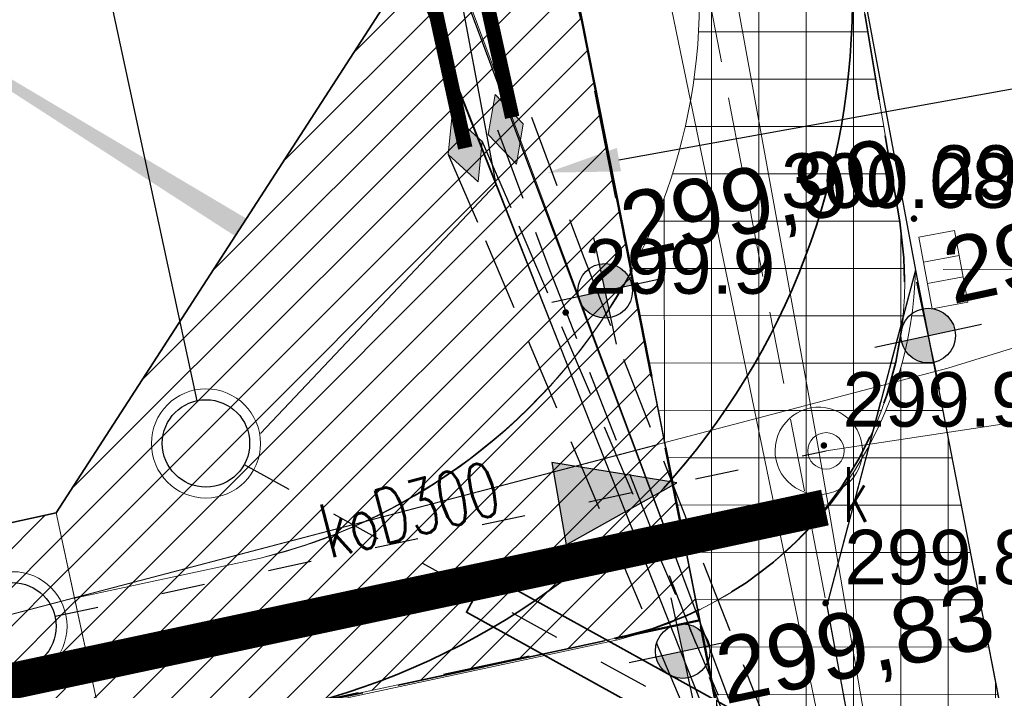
# Model space of a CAD drawing. Header units: metres. Extents: x 6567600 to 13135881, y 5574237 to 11149086.
# Tile 85 of 120: x 6567930 to 6567944, y 5574476 to 5574485. Entities that reach past the tile are written whole.
import ezdxf
from ezdxf import colors
from ezdxf.entities.mleader import LeaderData, LeaderLine
from ezdxf.enums import TextEntityAlignment as Align
from ezdxf.math import Vec2, Vec3

# ---------------------------------------------------------------- set-up
doc = ezdxf.new("R2010")
doc.units = ezdxf.units.M
for name, pattern in [('SEL_r', [1.5, 1, -0.5]), ('zzzxref_260316$0$_MDCP$0$L_0_03', [1, 0.5, -0.5]), ('zzzxref_260316$0$_MDCP$0$L_0_04', [1.5, 1, -0.5]), ('zzzxref_260316$0$_MDCP$1$L_0_06', [2, 1.5, -0.5]), ('zzzxref_260316$0$_PZT$0$Kropki przerywana 1', [250, 150, -100]), ('zzzxref_260316$0$ISO03W100', [30, 12, -18]), ('zzzxref_260316$0$KOR', [1.4, 0.7, -0.7]), ('zzzxref_260316$0$PR1183 Chorzów Metalowców V09_TT$0$Krawędzie ukryte', [1.7, 1.2, -0.5]), ('zzzxref_260316$0$PR1183 Chorzów Metalowców V09_TT$0$Kropki przerywana 1', [2.5, 1.5, -1]), ('zzzxref_260316$0$PR1183 Chorzów Metalowców V09_TT$0$Przerywana', [2.4, 1.2, -1.2])]:
    doc.linetypes.add(name, pattern=pattern)
for name, color, linetype in [('SEL_atrybut_bloku1', 7, 'Continuous'), ('SEL_atrybut_bloku2', 9, 'Continuous'), ('zzzxref_260316$0$_MDCP$0$OTRN_O', 7, 'Continuous'), ('zzzxref_260316$0$_PZT$0$FORMA - Arch 01 - PZT 0 ZAKRES OPRACOWANIA', 7, 'Continuous'), ('zzzxref_260316$0$PR1183 Chorzów Metalowców V09_TT$0$01FORMA - PZT - Inne obiekty', 7, 'Continuous'), ('zzzxref_260316$0$PR1183 Chorzów Metalowców V09_TT$0$FORMA - Arch 01 - PZT 0 ZAKRES OPRACOWANIA', 7, 'Continuous'), ('zzzxref_260316$0$PR1183 Chorzów Metalowców V09_TT$0$FORMA - Arch 01 - PZT 1 Strefy', 7, 'Continuous'), ('zzzxref_260316$0$PR1183 Chorzów Metalowców V09_TT$0$FORMA - Arch 01 - PZT-3 Ukształtowanie terenu', 7, 'Continuous'), ('zzzxref_260316$0$PR1183 Chorzów Metalowców V09_TT$0$FORMA - Arch 01 - PZT-3 Zagospodarowanie', 7, 'Continuous')]:
    doc.layers.add(name, color=color, linetype=linetype)
for name, color, linetype, lineweight in [('SEL_mufy_kablowe', 12, 'Continuous', 20), ('SEL_opis_odnosnik', 7, 'Continuous', 20), ('SEL_rury oslonowe', 7, 'SEL_r', 25), ('SEL_sieci_kable_SN', 10, 'SEL_SN', 50), ('zzzxref_260316$0$_MDCP$0$EGB_DzialkaEwidencyjna', 7, 'Continuous', 18), ('zzzxref_260316$0$_MDCP$0$EGB_Klasouzytek', 92, 'Continuous', 18), ('zzzxref_260316$0$_MDCP$0$EGB_KonturUzytkuGruntowego', 92, 'Continuous', 18), ('zzzxref_260316$0$_MDCP$0$GES_InneUrzadzeniaTowarzyszace', 7, 'Continuous', 18), ('zzzxref_260316$0$_MDCP$0$GES_InneUrzadzeniaTowarzyszace_P', 7, 'Continuous', 18), ('zzzxref_260316$0$_MDCP$0$GES_PrzewodElektroenergetyczny', 1, 'Continuous', 18), ('zzzxref_260316$0$_MDCP$0$GES_UrzadzeniaSiecKanalizacyjna_P', 7, 'Continuous', 18), ('zzzxref_260316$0$_MDCP$0$OT_Komunikacja', 7, 'Continuous', 18), ('zzzxref_260316$0$_MDCP$0$OTRN', 7, 'Continuous', 13), ('zzzxref_260316$0$_MDCP$0$OTRS', 7, 'Continuous', 13), ('zzzxref_260316$0$_MDCP$0$OTRS_O', 7, 'Continuous', 20), ('zzzxref_260316$0$_MDCP$0$Z_GRANICE SPRAWDZONE', 100, 'Continuous', 30), ('zzzxref_260316$0$_MDCP$1$GES_PrzewodKanalizacyjny', 36, 'Continuous', 18), ('zzzxref_260316$0$_Tt_DO_LIKWIDACJI', 7, 'Continuous', 25), ('zzzxref_260316$0$_TT_KAN_D_II etap', 116, 'Continuous', 25), ('zzzxref_260316$0$_TT_KAN_D_PRZYLACZE_II', 114, 'zzzxref_260316$0$KOR', 25), ('zzzxref_260316$0$_TT_KAN_S_PRZYLACZE_II etap', 30, 'zzzxref_260316$0$ISO03W100', 25), ('zzzxref_260316$0$_TT_KAN_S_ZEWN_II etap', 30, 'Continuous', 25), ('zzzxref_260316$0$_TT_RO', 7, 'Continuous', 35)]:
    doc.layers.add(name, color=color, linetype=linetype, lineweight=lineweight)
doc.styles.add('ARIAL', font='ARIALN.TTF', dxfattribs={"width": 0.8})
doc.styles.add('ROMANS', font='romans.shx', dxfattribs={"width": 0.8})
doc.styles.add('zzzxref_260316$0$$TD_AUDIT_GENERATED_(9E133)', font='simplex.shx')
doc.styles.add('zzzxref_260316$0$$TD_AUDIT_GENERATED_(9E16A)', font='arial.ttf', dxfattribs={"width": 0.9})
doc.styles.add('zzzxref_260316$0$$TD_AUDIT_GENERATED_(B0E6E)', font='arial.ttf')
doc.styles.add('zzzxref_260316$0$ROMANS', font='romans.shx', dxfattribs={"width": 0.9})
doc.linetypes.add('SEL_SN', pattern='A,5,["SN",ARIAL,S=1,R=0,X=1.8,Y=0.25],5', length=10)
doc.linetypes.add('zzzxref_260316$0$likwidacja1', pattern='A,0,-1,["X",zzzxref_260316$0$ROMANS,S=0.6,R=0,X=-0.1,Y=-0.3],-1', length=2)
doc.linetypes.add('zzzxref_260316$0$PR1183 Chorzów Metalowców V09_TT$0$Symbol (2)', pattern='A,0,[9,PR1183 ChorzĂłw MetalowcĂłw V091.Shx,S=0.007937,R=0,X=0,Y=0],-1,0', length=1)
doc.linetypes.add('zzzxref_260316$0$PR1183 Chorzów Metalowców V09_TT$0$X 1_2', pattern='A,0,[8,PR1183 ChorzĂłw MetalowcĂłw V091.Shx,S=0.039206,R=0,X=0,Y=0],-4.94,0', length=4.94)
pattern_1 = [(45, (0, 1.2501), (-0.265165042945, 0.265165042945), [])]
pattern_2 = [(0, (292555.50567, 248505.0706), (0, 0.64999997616), []), (90, (292555.50567, 248505.0706), (-0.64999997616, 0), [])]

# ---------------------------------------------------------------- blocks, each defined once
blk = doc.blocks.new('zzzxref_260316$0$_MDCP$0$OTRS')
at = {"layer": 'zzzxref_260316$0$_MDCP$0$OTRS', "color": 0, "lineweight": -3, "const_width": 0.09}
blk.add_lwpolyline([(-0.045, 0, 1), (0.045, 0, 1)], format="xyb", close=True, dxfattribs=at)
at = {"layer": 'zzzxref_260316$0$_MDCP$0$OTRS_O', "color": 0, "style": 'zzzxref_260316$0$$TD_AUDIT_GENERATED_(9E16A)'}
blk.add_attdef('RZEDNA', (0.514, 0.515), '', height=1.5, dxfattribs=at)
blk = doc.blocks.new('zzzxref_260316$0$_MDCP$0$OTRN')
at = {"layer": 'zzzxref_260316$0$_MDCP$0$OTRN', "color": 0, "const_width": 0.09}
blk.add_lwpolyline([(-0.045, 0, 1), (0.045, 0, 1)], format="xyb", close=True, dxfattribs=at)
at = {"layer": 'zzzxref_260316$0$_MDCP$0$OTRN_O', "color": 0, "style": 'zzzxref_260316$0$$TD_AUDIT_GENERATED_(9E16A)'}
blk.add_attdef('RZEDNA', (0.514, 0.515), '', height=1.5, dxfattribs=at)
blk = doc.blocks.new('zzzxref_260316$0$_MDCP$0$other_SUKK')
at = {"color": 0, "linetype": 'Continuous', "lineweight": 18, "flags": 128}
blk.add_lwpolyline([(1, 0.5), (1, -0.5), (-1, -0.5), (-1, 0.5), (1, 0.5)], close=True, dxfattribs=at)
for points in [[(-0.3, 0.5), (-0.3, -0.5)], [(0.3, 0.5), (0.3, -0.5)]]:
    blk.add_lwpolyline(points, dxfattribs=at)
blk = doc.blocks.new('zzzxref_260316$0$_MDCP$0$other_SUPW_O')
at = {"color": 0, "linetype": 'Continuous', "lineweight": 18}
blk.add_circle((0, 0), 0.5, dxfattribs=at)
blk = doc.blocks.new('zzzxref_260316$0$PR1183 Chorzów Metalowców V09_TT$0$Koty wysokościowe_41', base_point=(6567939.58, 5574474.869))
at = {"layer": 'zzzxref_260316$0$PR1183 Chorzów Metalowców V09_TT$0$FORMA - Arch 01 - PZT-3 Ukształtowanie terenu', "linetype": 'Continuous', "lineweight": 25}
for points in [[(6567939.58, 5574474.869), (6567939.946, 5574474.948), (6567939.888, 5574475.082), (6567939.783, 5574475.184), (6567939.647, 5574475.238), (6567939.501, 5574475.235)], [(6567939.58, 5574474.869), (6567939.213, 5574474.79), (6567939.271, 5574474.656), (6567939.376, 5574474.554), (6567939.512, 5574474.5), (6567939.658, 5574474.502)]]:
    blk.add_hatch(color=6, dxfattribs=at).paths.add_polyline_path(points)
at = {"layer": 'zzzxref_260316$0$PR1183 Chorzów Metalowców V09_TT$0$FORMA - Arch 01 - PZT-3 Ukształtowanie terenu', "color": 6, "linetype": 'Continuous', "lineweight": 25}
for p, q in [((6567939.737, 5574474.135), (6567939.422, 5574475.602)), ((6567938.846, 5574474.711), (6567940.313, 5574475.026))]:
    blk.add_line(p, q, dxfattribs=at)
blk.add_circle((6567939.58, 5574474.869), 0.375, dxfattribs=at)
at = {"layer": 'zzzxref_260316$0$PR1183 Chorzów Metalowców V09_TT$0$FORMA - Arch 01 - PZT-3 Ukształtowanie terenu', "color": 6, "lineweight": 25, "insert": (6567940.197, 5574473.973), "char_height": 0.9, "attachment_point": 7, "rotation": 12.1296, "style": 'zzzxref_260316$0$$TD_AUDIT_GENERATED_(B0E6E)'}
blk.add_mtext('\\A1;{\\pql;\\fArial|b0|i0|c238|p0;\\W1.000000;299,83}', dxfattribs=at)
blk = doc.blocks.new('zzzxref_260316$0$PR1183 Chorzów Metalowców V09_TT$0$Koty wysokościowe_39', base_point=(6567942.953, 5574479.203))
at = {"layer": 'zzzxref_260316$0$PR1183 Chorzów Metalowców V09_TT$0$FORMA - Arch 01 - PZT-3 Ukształtowanie terenu', "linetype": 'Continuous', "lineweight": 25}
for points in [[(6567942.953, 5574479.203), (6567943.32, 5574479.282), (6567943.261, 5574479.416), (6567943.156, 5574479.518), (6567943.02, 5574479.572), (6567942.874, 5574479.569)], [(6567942.953, 5574479.203), (6567942.586, 5574479.124), (6567942.644, 5574478.99), (6567942.749, 5574478.888), (6567942.885, 5574478.834), (6567943.032, 5574478.836)]]:
    blk.add_hatch(color=6, dxfattribs=at).paths.add_polyline_path(points)
at = {"layer": 'zzzxref_260316$0$PR1183 Chorzów Metalowców V09_TT$0$FORMA - Arch 01 - PZT-3 Ukształtowanie terenu', "color": 6, "linetype": 'Continuous', "lineweight": 25}
for p, q in [((6567943.111, 5574478.469), (6567942.795, 5574479.936)), ((6567942.22, 5574479.045), (6567943.686, 5574479.36))]:
    blk.add_line(p, q, dxfattribs=at)
blk.add_circle((6567942.953, 5574479.203), 0.375, dxfattribs=at)
at = {"layer": 'zzzxref_260316$0$PR1183 Chorzów Metalowców V09_TT$0$FORMA - Arch 01 - PZT-3 Ukształtowanie terenu', "color": 6, "lineweight": 25, "insert": (6567943.321, 5574479.469), "char_height": 0.9, "attachment_point": 7, "rotation": 12.1296, "style": 'zzzxref_260316$0$$TD_AUDIT_GENERATED_(B0E6E)'}
blk.add_mtext('\\A1;{\\pql;\\fArial|b0|i0|c238|p0;\\W1.000000;299,93}', dxfattribs=at)
blk = doc.blocks.new('zzzxref_260316$0$PR1183 Chorzów Metalowców V09_TT$0$Koty wysokościowe_11', base_point=(6567938.516, 5574479.819))
at = {"layer": 'zzzxref_260316$0$PR1183 Chorzów Metalowców V09_TT$0$FORMA - Arch 01 - PZT-3 Ukształtowanie terenu', "linetype": 'Continuous', "lineweight": 25}
for points in [[(6567938.516, 5574479.819), (6567938.882, 5574479.898), (6567938.824, 5574480.032), (6567938.719, 5574480.134), (6567938.583, 5574480.188), (6567938.437, 5574480.186)], [(6567938.516, 5574479.819), (6567938.149, 5574479.741), (6567938.207, 5574479.606), (6567938.312, 5574479.504), (6567938.448, 5574479.45), (6567938.594, 5574479.453)]]:
    blk.add_hatch(color=6, dxfattribs=at).paths.add_polyline_path(points)
at = {"layer": 'zzzxref_260316$0$PR1183 Chorzów Metalowców V09_TT$0$FORMA - Arch 01 - PZT-3 Ukształtowanie terenu', "color": 6, "linetype": 'Continuous', "lineweight": 25}
for p, q in [((6567938.673, 5574479.086), (6567938.358, 5574480.553)), ((6567937.782, 5574479.662), (6567939.249, 5574479.977))]:
    blk.add_line(p, q, dxfattribs=at)
blk.add_circle((6567938.516, 5574479.819), 0.375, dxfattribs=at)
at = {"layer": 'zzzxref_260316$0$PR1183 Chorzów Metalowców V09_TT$0$FORMA - Arch 01 - PZT-3 Ukształtowanie terenu', "color": 6, "lineweight": 25, "insert": (6567938.884, 5574480.085), "char_height": 0.9, "attachment_point": 7, "rotation": 12.1296, "style": 'zzzxref_260316$0$$TD_AUDIT_GENERATED_(B0E6E)'}
blk.add_mtext('\\A1;{\\pql;\\fArial|b0|i0|c238|p0;\\W1.000000;299,90}', dxfattribs=at)
blk = doc.blocks.new('zzzxref_260316')
at = {"layer": 'zzzxref_260316$0$_TT_KAN_S_PRZYLACZE_II etap'}
blk.add_hatch(color=256, dxfattribs=at).paths.add_polyline_path([(6567937.783, 5574478.711), (6567937.981, 5574477.581), (6567939.498, 5574478.43)])
at = {"layer": 'zzzxref_260316$0$PR1183 Chorzów Metalowców V09_TT$0$FORMA - Arch 01 - PZT 1 Strefy', "linetype": 'Continuous', "lineweight": 0, "true_color": 0x577933}
h = blk.add_hatch(dxfattribs=at)
h.set_pattern_fill('ANSI31', color=77, scale=3, style=0)
h.set_pattern_definition(pattern_1)
h.paths.add_polyline_path([(6567829, 5574518.49), (6567842.398, 5574472.369), (6567844.165, 5574472.882), (6567846.931, 5574463.362), (6567846.967, 5574485.722), (6567835.736, 5574537.98), (6567846.642, 5574540.324), (6567844.864, 5574548.6), (6567918.571, 5574564.441), (6567935.605, 5574485.184), (6567930.975, 5574478.018), (6567931.227, 5574476.845), (6567933.57, 5574477.348, 0.216609), (6567938.884, 5574481.335), (6567921.55, 5574569.11), (6567849.267, 5574552.203), (6567830.11, 5574547.72)])
at = {"layer": 'zzzxref_260316$0$PR1183 Chorzów Metalowców V09_TT$0$FORMA - Arch 01 - PZT 1 Strefy', "linetype": 'Continuous', "lineweight": 0, "true_color": 0x606060}
h = blk.add_hatch(dxfattribs=at)
h.set_pattern_fill('ANSI31', color=251, scale=3, style=0)
h.set_pattern_definition(pattern_1)
h.paths.add_polyline_path([(6567931.666, 5574474.803), (6567938.682, 5574476.301, 0.059883), (6567939.792, 5574476.678), (6567938.868, 5574481.33, -0.219856), (6567933.57, 5574477.348), (6567931.227, 5574476.845)])
h = blk.add_hatch(dxfattribs=at)
h.set_pattern_fill('ANSI31', color=251, scale=3, style=0)
h.set_pattern_definition(pattern_1)
h.paths.add_polyline_path([(6567899.852, 5574471.329, 0.414214), (6567899.085, 5574470.141), (6567899.358, 5574468.87, 0.414214), (6567900.546, 5574468.103), (6567931.668, 5574474.792), (6567930.975, 5574478.018)])
at = {"layer": 'zzzxref_260316$0$PR1183 Chorzów Metalowców V09_TT$0$FORMA - Arch 01 - PZT-3 Zagospodarowanie', "linetype": 'Continuous', "lineweight": 13, "true_color": 0xe8aadd}
h = blk.add_hatch(dxfattribs=at)
h.set_pattern_fill('Izolacja_twarda', color=254, style=0, pattern_type=2)
h.set_pattern_definition(pattern_2)
h.paths.add_polyline_path([(6567939.43, 5574478.48), (6567938.884, 5574481.335, 0.164569), (6567939.701, 5574486.378), (6567938.768, 5574491.151), (6567940.851, 5574491.558), (6567941.732, 5574486.968, -0.231255)])
at = {"layer": 'zzzxref_260316$0$PR1183 Chorzów Metalowców V09_TT$0$FORMA - Arch 01 - PZT-3 Zagospodarowanie', "linetype": 'Continuous', "lineweight": 13, "true_color": 0xf9f271}
h = blk.add_hatch(dxfattribs=at)
h.set_pattern_fill('Izolacja_twarda', color=51, style=0, pattern_type=2)
h.set_pattern_definition(pattern_2)
h.paths.add_polyline_path([(6567939.43, 5574478.48), (6567939.792, 5574476.678, 0.334199), (6567942.562, 5574482.014), (6567941.773, 5574486.726, -0.225158)])
at = {"layer": 'zzzxref_260316$0$PR1183 Chorzów Metalowców V09_TT$0$FORMA - Arch 01 - PZT-3 Zagospodarowanie', "linetype": 'Continuous', "lineweight": 5}
blk.add_hatch(color=7, dxfattribs=at).paths.add_polyline_path([(6567933.587, 5574482.06), (6567927.132, 5574485.89), (6567933.432, 5574481.82)])
at = {"layer": 'zzzxref_260316$0$PR1183 Chorzów Metalowców V09_TT$0$FORMA - Arch 01 - PZT-3 Zagospodarowanie', "linetype": 'Continuous', "lineweight": 13, "true_color": 0xff5353}
h = blk.add_hatch(dxfattribs=at)
h.set_pattern_fill('Izolacja_twarda', color=13, style=0, pattern_type=2)
h.set_pattern_definition(pattern_2)
h.paths.add_polyline_path([(6567942.778, 5574481.353, -0.280186), (6567939.792, 5574476.678), (6567941.005, 5574470.499, -0.314753), (6567945.561, 5574467.029)])
at = {"color": 30, "linetype": 'zzzxref_260316$0$PR1183 Chorzów Metalowców V09_TT$0$Przerywana', "lineweight": 50}
blk.add_line((6567939.821, 5574476.544), (6567882.349, 5574464.276), dxfattribs=at)
at = {"layer": 'Defpoints', "color": 6, "linetype": 'zzzxref_260316$0$_PZT$0$Kropki przerywana 1', "lineweight": 50, "ltscale": 0.01, "const_width": 0.5}
blk.add_lwpolyline([(6567846.825, 5574464.572), (6567852.935, 5574465.886), (6567856.959, 5574459.099), (6567863.876, 5574457.905), (6567881.468, 5574461.686), (6567884.062, 5574465.823), (6567941.534, 5574478.091)], dxfattribs=at)
at = {"layer": 'zzzxref_260316$0$_MDCP$0$EGB_DzialkaEwidencyjna', "linetype": 'Continuous', "lineweight": 18}
for p, q in [((6567870.09, 5574563.29), (6567937.22, 5574576.21)), ((6567937.22, 5574576.21), (6567953.2, 5574485.85)), ((6567849.51, 5574552.26), (6567921.55, 5574569.11)), ((6567921.55, 5574569.11), (6567849.51, 5574552.26)), ((6567921.55, 5574569.11), (6567946.41, 5574443.1)), ((6567946.41, 5574443.1), (6567921.55, 5574569.11)), ((6567848.19, 5574557.83), (6567870.09, 5574563.29)), ((6567849.51, 5574552.26), (6567848.19, 5574557.83)), ((6567830.11, 5574547.72), (6567849.51, 5574552.26)), ((6567829, 5574518.49), (6567830.11, 5574547.72)), ((6567851.37, 5574441.53), (6567829, 5574518.49)), ((6567953.2, 5574485.85), (6567954.34, 5574479.4)), ((6567954.34, 5574479.4), (6567964.63, 5574421.22)), ((6567946.41, 5574443.1), (6567945.87, 5574426.93)), ((6567945.87, 5574426.93), (6567946.41, 5574443.1)), ((6567857.95, 5574413.39), (6567851.37, 5574441.53)), ((6567945.87, 5574426.93), (6567941.78, 5574411.28)), ((6567941.78, 5574411.28), (6567945.87, 5574426.93)), ((6567964.63, 5574421.22), (6567961.98, 5574385.01)), ((6567864.17, 5574367.81), (6567857.95, 5574413.39)), ((6567941.78, 5574411.28), (6567926.87, 5574389.48)), ((6567926.87, 5574389.48), (6567941.78, 5574411.28)), ((6567926.87, 5574389.48), (6567903.73, 5574376.76)), ((6567903.73, 5574376.76), (6567926.87, 5574389.48)), ((6567961.98, 5574385.01), (6567940.38, 5574379.35)), ((6567940.38, 5574379.35), (6567927.03, 5574350.99)), ((6567903.73, 5574376.76), (6567864.17, 5574367.81)), ((6567864.17, 5574367.81), (6567903.73, 5574376.76)), ((6567869.98, 5574345.11), (6567864.17, 5574367.81)), ((6567921.32, 5574359.06), (6567869.98, 5574345.11)), ((6567923.464, 5574348.631), (6567921.32, 5574359.06)), ((6567927.03, 5574350.99), (6567923.464, 5574348.631))]:
    blk.add_line(p, q, dxfattribs=at)
at = {"layer": 'zzzxref_260316$0$_MDCP$0$EGB_Klasouzytek', "lineweight": 18}
blk.add_lwpolyline([(6567945.87, 5574426.93), (6567946.41, 5574443.1), (6567921.55, 5574569.11), (6567849.51, 5574552.26)], dxfattribs=at)
at = {"layer": 'zzzxref_260316$0$_MDCP$0$EGB_KonturUzytkuGruntowego', "linetype": 'zzzxref_260316$0$_MDCP$0$L_0_03', "lineweight": 18}
blk.add_lwpolyline([(6567945.87, 5574426.93), (6567946.41, 5574443.1), (6567921.55, 5574569.11), (6567849.51, 5574552.26), (6567848.19, 5574557.83)], dxfattribs=at)
at = {"layer": 'zzzxref_260316$0$_MDCP$0$GES_InneUrzadzeniaTowarzyszace', "color": 36, "linetype": 'Continuous', "lineweight": 18, "flags": 128}
blk.add_lwpolyline([(6567941.389, 5574478.273), (6567941.322, 5574478.284), (6567941.256, 5574478.303), (6567941.192, 5574478.329), (6567941.132, 5574478.361), (6567941.076, 5574478.401), (6567941.025, 5574478.447), (6567940.98, 5574478.498), (6567940.94, 5574478.554), (6567940.907, 5574478.614), (6567940.882, 5574478.678), (6567940.864, 5574478.744), (6567940.853, 5574478.811), (6567940.85, 5574478.88), (6567940.855, 5574478.948), (6567940.868, 5574479.015), (6567940.888, 5574479.081), (6567940.916, 5574479.143), (6567940.95, 5574479.203), (6567940.992, 5574479.257), (6567941.039, 5574479.307), (6567941.091, 5574479.351), (6567941.148, 5574479.389), (6567941.209, 5574479.42), (6567941.274, 5574479.444), (6567941.34, 5574479.46), (6567941.408, 5574479.469), (6567941.477, 5574479.47), (6567941.545, 5574479.463), (6567941.612, 5574479.448), (6567941.676, 5574479.426), (6567941.738, 5574479.396), (6567941.796, 5574479.36), (6567941.85, 5574479.317), (6567941.898, 5574479.269), (6567941.941, 5574479.215), (6567941.977, 5574479.157), (6567942.006, 5574479.095), (6567942.028, 5574479.03), (6567942.043, 5574478.963), (6567942.049, 5574478.895), (6567942.048, 5574478.827), (6567942.04, 5574478.759), (6567942.023, 5574478.692), (6567941.999, 5574478.628), (6567941.968, 5574478.567), (6567941.93, 5574478.51), (6567941.886, 5574478.458), (6567941.836, 5574478.411), (6567941.781, 5574478.37), (6567941.722, 5574478.335), (6567941.659, 5574478.308), (6567941.593, 5574478.288), (6567941.526, 5574478.275), (6567941.458, 5574478.27)], close=True, dxfattribs=at)
at = {"layer": 'zzzxref_260316$0$_MDCP$0$GES_PrzewodElektroenergetyczny', "color": 1, "linetype": 'Continuous', "lineweight": 18, "flags": 128}
for points in [[(6567865.43, 5574365.71), (6567866.05, 5574365.89), (6567896.56, 5574374.5), (6567904.27, 5574376.45), (6567911.08, 5574378.87), (6567917.57, 5574382.21), (6567923.68, 5574386.39), (6567927.96, 5574390.03), (6567932.71, 5574394.95), (6567937.44, 5574401.32), (6567941.37, 5574408.93), (6567944.03, 5574416.87), (6567946.43, 5574428.12), (6567947.07, 5574438.02), (6567946.76, 5574445.07), (6567943.54, 5574465.05), (6567937.11, 5574496.16), (6567934.67, 5574502.03), (6567928.51, 5574535.24), (6567922.19, 5574569.25)], [(6567932.61, 5574493.74), (6567933.7, 5574490.89), (6567939.84, 5574475.39), (6567941.22, 5574472.16)], [(6567940.21, 5574475.47), (6567934.39, 5574491.1)]]:
    blk.add_lwpolyline(points, dxfattribs=at)
at = {"layer": 'zzzxref_260316$0$_MDCP$0$OT_Komunikacja', "color": 7, "linetype": 'Continuous', "lineweight": 25, "flags": 128}
for points in [[(6567929.81, 5574547.284), (6567935.279, 5574519.986), (6567935.957, 5574516.391), (6567939.3, 5574499.444), (6567941.361, 5574488.965), (6567942.778, 5574481.353), (6567945.871, 5574465.435), (6567947.515, 5574455.698), (6567948.396, 5574450.424), (6567948.648, 5574448.732), (6567948.975, 5574446.476)], [(6567942.778, 5574481.353), (6567941.559, 5574476.747), (6567942.856, 5574469.729), (6567945.871, 5574465.435)]]:
    blk.add_lwpolyline(points, dxfattribs=at)
at = {"layer": 'zzzxref_260316$0$_MDCP$0$OT_Komunikacja', "color": 7, "linetype": 'zzzxref_260316$0$_MDCP$0$L_0_04', "lineweight": 18, "flags": 128}
blk.add_lwpolyline([(6567907.32, 5574570.28), (6567908.58, 5574572.61), (6567905.5, 5574574.28), (6567905.13, 5574574.52), (6567904.95, 5574574.89), (6567905.03, 5574575.37), (6567905.44, 5574575.72), (6567918.52, 5574578.59), (6567919.7, 5574578.59), (6567920.76, 5574578.35), (6567921.77, 5574577.92), (6567922.83, 5574577.12), (6567923.8, 5574575.84), (6567924.51, 5574574.05), (6567925.03, 5574571.71), (6567925.42, 5574570.12), (6567926.172, 5574565.569), (6567928.182, 5574555.336), (6567929.81, 5574547.284), (6567935.279, 5574519.986), (6567935.957, 5574516.391), (6567939.3, 5574499.444), (6567941.361, 5574488.965), (6567942.778, 5574481.353), (6567941.559, 5574476.747), (6567935.05, 5574510.337), (6567926.066, 5574555.647), (6567923.648, 5574568.154), (6567923.33, 5574569.78), (6567923.13, 5574570.56), (6567922.7, 5574571.28), (6567922.48, 5574571.32), (6567907.73, 5574567.88)], dxfattribs=at)
at = {"layer": 'zzzxref_260316$0$_MDCP$0$OT_Komunikacja', "color": 7, "linetype": 'zzzxref_260316$0$_MDCP$1$L_0_06', "lineweight": 18, "flags": 128}
blk.add_lwpolyline([(6567945.871, 5574465.435), (6567944.17, 5574467.857), (6567942.856, 5574469.729), (6567941.559, 5574476.747), (6567942.122, 5574478.873), (6567942.778, 5574481.353)], close=True, dxfattribs=at)
at = {"layer": 'zzzxref_260316$0$_MDCP$0$Z_GRANICE SPRAWDZONE', "linetype": 'ByBlock', "flags": 128}
blk.add_lwpolyline([(6567830.11, 5574547.72), (6567849.531, 5574552.262), (6567921.55, 5574569.11), (6567946.41, 5574443.1), (6567945.87, 5574426.93), (6567941.769, 5574411.258), (6567926.87, 5574389.48), (6567903.73, 5574376.76), (6567864.17, 5574367.81), (6567857.95, 5574413.39), (6567851.37, 5574441.53), (6567829, 5574518.49), (6567830.11, 5574547.72)], dxfattribs=at)
at = {"layer": 'zzzxref_260316$0$_MDCP$1$GES_PrzewodKanalizacyjny', "color": 36, "linetype": 'Continuous', "lineweight": 18, "flags": 128}
for points in [[(6567928.66, 5574549.141), (6567941.45, 5574478.87)], [(6567948.43, 5574481.35), (6567943.16, 5574481.36)], [(6567941.55, 5574478.87), (6567951.58, 5574480.39)], [(6567941.45, 5574478.87), (6567947.89, 5574441.331)]]:
    blk.add_lwpolyline(points, dxfattribs=at)
at = {"layer": 'zzzxref_260316$0$_MDCP$1$GES_PrzewodKanalizacyjny', "color": 36, "linetype": 'Continuous', "lineweight": 18}
blk.add_lwpolyline([(6567905.614, 5574471.424), (6567906.868, 5574471.745), (6567908.127, 5574472.016), (6567908.166, 5574472.009), (6567917.636, 5574473.284), (6567943.225, 5574480.006), (6567953.238, 5574483.096), (6567960.926, 5574484.615)], dxfattribs=at)
at = {"layer": 'zzzxref_260316$0$_PZT$0$FORMA - Arch 01 - PZT 0 ZAKRES OPRACOWANIA', "color": 6, "linetype": 'zzzxref_260316$0$_PZT$0$Kropki przerywana 1', "lineweight": 50, "ltscale": 0.01, "const_width": 0.5}
blk.add_lwpolyline([(6567846.825, 5574464.572), (6567852.935, 5574465.886), (6567856.959, 5574459.099), (6567863.876, 5574457.905), (6567881.468, 5574461.686), (6567884.062, 5574465.823), (6567941.534, 5574478.091)], dxfattribs=at)
at = {"layer": 'zzzxref_260316$0$_Tt_DO_LIKWIDACJI', "linetype": 'zzzxref_260316$0$likwidacja1', "lineweight": 20}
blk.add_lwpolyline([(6567905.614, 5574471.424), (6567908.127, 5574472.016), (6567917.636, 5574473.284), (6567939.233, 5574478.951)], dxfattribs=at)
at = {"layer": 'zzzxref_260316$0$_TT_KAN_D_II etap'}
blk.add_lwpolyline([(6567931.135, 5574487.792), (6567932.905, 5574479.559)], dxfattribs=at)
at = {"layer": 'zzzxref_260316$0$_TT_KAN_D_PRZYLACZE_II'}
blk.add_lwpolyline([(6567933.556, 5574478.682), (6567950.41, 5574469.37)], dxfattribs=at)
at = {"layer": 'zzzxref_260316$0$_TT_KAN_D_PRZYLACZE_II', "linetype": 'Continuous', "lineweight": 13}
blk.add_circle((6567933.031, 5574478.972), 0.75, dxfattribs=at)
at = {"layer": 'zzzxref_260316$0$_TT_KAN_D_PRZYLACZE_II', "linetype": 'Continuous', "lineweight": 30}
blk.add_circle((6567933.031, 5574478.972), 0.6, dxfattribs=at)
at = {"layer": 'zzzxref_260316$0$_TT_KAN_S_PRZYLACZE_II etap', "ltscale": 0.05}
blk.add_lwpolyline([(6567930.957, 5574476.598), (6567941.55, 5574478.87)], dxfattribs=at)
at = {"layer": 'zzzxref_260316$0$_TT_KAN_S_PRZYLACZE_II etap'}
blk.add_lwpolyline([(6567937.783, 5574478.711), (6567937.981, 5574477.581), (6567939.498, 5574478.43), (6567937.783, 5574478.711)], dxfattribs=at)
at = {"layer": 'zzzxref_260316$0$_TT_KAN_S_ZEWN_II etap', "lineweight": 13}
blk.add_circle((6567930.373, 5574476.46), 0.75, dxfattribs=at)
at = {"layer": 'zzzxref_260316$0$_TT_KAN_S_ZEWN_II etap', "lineweight": 30}
blk.add_circle((6567930.373, 5574476.46), 0.6, dxfattribs=at)
at = {"layer": 'zzzxref_260316$0$_TT_RO'}
blk.add_lwpolyline([(6567949.582, 5574469.47), (6567949.865, 5574469.999), (6567936.892, 5574477.181), (6567936.61, 5574476.652)], close=True, dxfattribs=at)
at = {"layer": 'zzzxref_260316$0$PR1183 Chorzów Metalowców V09_TT$0$01FORMA - PZT - Inne obiekty', "color": 1, "linetype": 'zzzxref_260316$0$PR1183 Chorzów Metalowców V09_TT$0$X 1_2', "lineweight": 25}
for p, q in [((6567933.26, 5574494), (6567940.21, 5574475.47)), ((6567932.61, 5574493.74), (6567938.223, 5574479.472)), ((6567938.223, 5574479.472), (6567939.84, 5574475.39))]:
    blk.add_line(p, q, dxfattribs=at)
at = {"layer": 'zzzxref_260316$0$PR1183 Chorzów Metalowców V09_TT$0$FORMA - Arch 01 - PZT 0 ZAKRES OPRACOWANIA', "color": 1, "linetype": 'zzzxref_260316$0$PR1183 Chorzów Metalowców V09_TT$0$Kropki przerywana 1', "lineweight": 50}
blk.add_line((6567946.41, 5574443.1), (6567921.55, 5574569.11), dxfattribs=at)
at = {"layer": 'zzzxref_260316$0$PR1183 Chorzów Metalowców V09_TT$0$FORMA - Arch 01 - PZT 1 Strefy', "color": 71, "linetype": 'Continuous', "lineweight": 13, "true_color": 0xaff266}
for p, q in [((6567938.884, 5574481.335), (6567921.55, 5574569.11)), ((6567935.605, 5574485.184), (6567930.975, 5574478.018)), ((6567930.975, 5574478.018), (6567931.227, 5574476.845)), ((6567931.227, 5574476.845), (6567933.57, 5574477.348))]:
    blk.add_line(p, q, dxfattribs=at)
at = {"layer": 'zzzxref_260316$0$PR1183 Chorzów Metalowców V09_TT$0$FORMA - Arch 01 - PZT 1 Strefy', "color": 254, "linetype": 'Continuous', "lineweight": 13, "true_color": 0xd2d2ff}
for p, q in [((6567930.975, 5574478.018), (6567935.605, 5574485.184)), ((6567899.852, 5574471.329), (6567930.975, 5574478.018)), ((6567941.005, 5574470.499), (6567939.792, 5574476.678)), ((6567938.687, 5574476.275), (6567900.546, 5574468.103))]:
    blk.add_line(p, q, dxfattribs=at)
at = {"layer": 'zzzxref_260316$0$PR1183 Chorzów Metalowców V09_TT$0$FORMA - Arch 01 - PZT 1 Strefy', "color": 9, "linetype": 'Continuous', "lineweight": 13}
for p, q in [((6567939.792, 5574476.678), (6567938.868, 5574481.33)), ((6567930.975, 5574478.018), (6567899.852, 5574471.329)), ((6567931.668, 5574474.792), (6567930.975, 5574478.018)), ((6567933.57, 5574477.348), (6567931.227, 5574476.845)), ((6567931.227, 5574476.845), (6567931.666, 5574474.803)), ((6567931.666, 5574474.803), (6567938.682, 5574476.301))]:
    blk.add_line(p, q, dxfattribs=at)
at = {"layer": 'zzzxref_260316$0$PR1183 Chorzów Metalowców V09_TT$0$FORMA - Arch 01 - PZT 1 Strefy', "color": 71, "linetype": 'Continuous', "lineweight": 13, "true_color": 0xaff266}
blk.add_arc((6567931.841, 5574485.187), 8.027, 282.4391, 331.3269, dxfattribs=at)
at = {"layer": 'zzzxref_260316$0$PR1183 Chorzów Metalowców V09_TT$0$FORMA - Arch 01 - PZT 1 Strefy', "color": 9, "linetype": 'Continuous', "lineweight": 13}
for centre, radius, start, end in [((6567931.91, 5574485.072), 7.9, 282.1296, 331.7278), ((6567937.666, 5574481.107), 4.913, 281.9323, 295.6402)]:
    blk.add_arc(centre, radius, start, end, dxfattribs=at)
at = {"layer": 'zzzxref_260316$0$PR1183 Chorzów Metalowców V09_TT$0$FORMA - Arch 01 - PZT 1 Strefy', "color": 254, "linetype": 'Continuous', "lineweight": 13, "true_color": 0xd2d2ff}
blk.add_arc((6567937.338, 5574481.692), 5.582, 283.9886, 296.078, dxfattribs=at)
at = {"layer": 'zzzxref_260316$0$PR1183 Chorzów Metalowców V09_TT$0$FORMA - Arch 01 - PZT-3 Zagospodarowanie', "color": 7, "linetype": 'zzzxref_260316$0$PR1183 Chorzów Metalowców V09_TT$0$Krawędzie ukryte', "lineweight": 35}
for p, q in [((6567942.562, 5574482.014), (6567941.773, 5574486.726)), ((6567934.011, 5574475.295), (6567938.682, 5574476.299))]:
    blk.add_line(p, q, dxfattribs=at)
at = {"layer": 'zzzxref_260316$0$PR1183 Chorzów Metalowców V09_TT$0$FORMA - Arch 01 - PZT-3 Zagospodarowanie', "color": 7, "linetype": 'Continuous', "lineweight": 35}
for p in [(6567935.605, 5574485.184), (6567899.852, 5574471.329)]:
    blk.add_line(p, (6567930.975, 5574478.018), dxfattribs=at)
at = {"layer": 'zzzxref_260316$0$PR1183 Chorzów Metalowców V09_TT$0$FORMA - Arch 01 - PZT-3 Zagospodarowanie', "color": 7, "linetype": 'Continuous', "lineweight": 18}
for q in [(6567930.975, 5574478.018), (6567933.57, 5574477.348)]:
    blk.add_line((6567931.227, 5574476.845), q, dxfattribs=at)
at = {"layer": 'zzzxref_260316$0$PR1183 Chorzów Metalowców V09_TT$0$FORMA - Arch 01 - PZT-3 Zagospodarowanie', "color": 7, "linetype": 'zzzxref_260316$0$PR1183 Chorzów Metalowców V09_TT$0$Symbol (2)', "lineweight": 25, "flags": 128}
blk.add_lwpolyline([(6567933.779, 5574479.107), (6567937.017, 5574482.534), (6567935.763, 5574489.224)], dxfattribs=at)
at = {"layer": 'zzzxref_260316$0$PR1183 Chorzów Metalowców V09_TT$0$FORMA - Arch 01 - PZT-3 Zagospodarowanie', "color": 7, "linetype": 'Continuous', "lineweight": 13, "flags": 128}
for points in [[(6567939.792, 5574476.678), (6567939.43, 5574478.48, 0.225158), (6567941.773, 5574486.726), (6567942.562, 5574482.014, -0.334199)], [(6567939.792, 5574476.678, 0.280186), (6567942.778, 5574481.353), (6567945.561, 5574467.029, 0.314753), (6567941.005, 5574470.499)]]:
    blk.add_lwpolyline(points, format="xyb", close=True, dxfattribs=at)
at = {"layer": 'zzzxref_260316$0$PR1183 Chorzów Metalowców V09_TT$0$FORMA - Arch 01 - PZT-3 Zagospodarowanie', "color": 7, "linetype": 'Continuous', "lineweight": 35}
blk.add_arc((6567931.91, 5574485.072), 10, 282.1296, 9.5184, dxfattribs=at)
at = {"layer": 'zzzxref_260316$0$PR1183 Chorzów Metalowców V09_TT$0$FORMA - Arch 01 - PZT-3 Zagospodarowanie', "color": 7, "linetype": 'Continuous', "lineweight": 18}
blk.add_arc((6567931.91, 5574485.072), 7.9, 282.1296, 9.5184, dxfattribs=at)
at = {"layer": 'zzzxref_260316$0$PR1183 Chorzów Metalowców V09_TT$0$FORMA - Arch 01 - PZT-3 Zagospodarowanie', "color": 7, "linetype": 'zzzxref_260316$0$PR1183 Chorzów Metalowców V09_TT$0$Krawędzie ukryte', "lineweight": 35}
blk.add_arc((6567937.631, 5574481.187), 5, 282.1296, 9.5184, dxfattribs=at)
at = {"layer": 'zzzxref_260316$0$_MDCP$0$GES_InneUrzadzeniaTowarzyszace_P', "linetype": 'Continuous', "xscale": 0.5, "yscale": 0.5, "zscale": 0.5}
blk.add_blockref('zzzxref_260316$0$_MDCP$0$other_SUPW_O', (6567941.55, 5574478.87), dxfattribs=at)
at = {"layer": 'zzzxref_260316$0$_MDCP$0$GES_UrzadzeniaSiecKanalizacyjna_P', "color": 36, "linetype": 'Continuous', "xscale": 0.5, "yscale": 0.5, "zscale": 0.5, "rotation": 100.5673057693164}
blk.add_blockref('zzzxref_260316$0$_MDCP$0$other_SUKK', (6567943.16, 5574481.36), dxfattribs=at)
at = {"layer": 'zzzxref_260316$0$_MDCP$0$OTRN', "color": 14, "xscale": 0.5, "yscale": 0.5, "zscale": 0.5}
blk.add_blockref('zzzxref_260316$0$_MDCP$0$OTRN', (6567937.973, 5574480.77, 299.947), dxfattribs=at).add_auto_attribs({'RZEDNA': '299.9'})
at = {"layer": 'zzzxref_260316$0$_MDCP$0$OTRS', "xscale": 0.5, "yscale": 0.5, "zscale": 0.5}
for p, values in [((6567940.675, 5574481.95, 300.078), {'RZEDNA': '300.08'}), ((6567942.758, 5574482.06, 299.93), {'RZEDNA': '299.93'}), ((6567941.52, 5574478.944, 299.911), {'RZEDNA': '299.91'}), ((6567941.544, 5574476.778, 299.83), {'RZEDNA': '299.83'})]:
    blk.add_blockref('zzzxref_260316$0$_MDCP$0$OTRS', p, dxfattribs=at).add_auto_attribs(values)
at = {"layer": 'zzzxref_260316$0$PR1183 Chorzów Metalowców V09_TT$0$FORMA - Arch 01 - PZT-3 Ukształtowanie terenu', "color": 6, "lineweight": 25}
for name, p in [('zzzxref_260316$0$PR1183 Chorzów Metalowców V09_TT$0$Koty wysokościowe_11', (6567938.516, 5574481.069)), ('zzzxref_260316$0$PR1183 Chorzów Metalowców V09_TT$0$Koty wysokościowe_39', (6567942.953, 5574480.453)), ('zzzxref_260316$0$PR1183 Chorzów Metalowców V09_TT$0$Koty wysokościowe_41', (6567939.58, 5574476.119))]:
    blk.add_blockref(name, p, dxfattribs=at)
at = {"layer": 'zzzxref_260316$0$_MDCP$0$GES_InneUrzadzeniaTowarzyszace_P', "color": 7, "lineweight": 15, "style": 'zzzxref_260316$0$$TD_AUDIT_GENERATED_(9E133)', "width": 0.66}
blk.add_text('k', height=0.75, dxfattribs=at).set_placement((6567941.775, 5574478.645), align=Align.TOP_LEFT)
at = {"layer": 'zzzxref_260316$0$_MDCP$1$GES_PrzewodKanalizacyjny', "color": 36, "lineweight": 15, "style": 'zzzxref_260316$0$$TD_AUDIT_GENERATED_(9E133)', "width": 0.66}
blk.add_text('koD300', height=0.75, rotation=-345.3, dxfattribs=at).set_placement((6567935.831, 5574478.064), align=Align.MIDDLE_CENTER)
blk = doc.blocks.new('mufa_kablowa')
blk.add_hatch(color=256).paths.add_polyline_path([(0, -0.25), (0.5, 0), (0, 0.25), (-0.5, 0)])
for p, q in [((-0.5, 0), (0, 0.25)), ((0, 0.25), (0.5, 0)), ((0, -0.25), (-0.5, 0)), ((0.5, 0), (0, -0.25))]:
    blk.add_line(p, q)
at = {"layer": 'SEL_atrybut_bloku1', "style": 'ROMANS', "width": 0.6, "flags": 8}
blk.add_attdef('TYP', text='', height=1, dxfattribs=at).set_placement((0, 0.35), align=Align.CENTER)
at = {"layer": 'SEL_atrybut_bloku2', "style": 'ROMANS', "width": 0.6, "flags": 8}
for tag, p in [('OPIS1', (0, -1.1)), ('OPIS2', (0, -1.95))]:
    blk.add_attdef(tag, text='', height=0.75, dxfattribs=at).set_placement(p, align=Align.CENTER)

msp = doc.modelspace()

# ---------------------------------------------------------------- linework, layer by layer
at = {"layer": 'SEL_rury oslonowe', "linetype": 'SEL_r'}
for p, q in [((6567937.504, 5574483.454), (6567938.222, 5574481.524)), ((6567937.035, 5574483.28), (6567937.755, 5574481.346)), ((6567936.822, 5574483.129), (6567937.33, 5574481.959)), ((6567936.363, 5574482.93), (6567936.87, 5574481.761)), ((6567937.33, 5574481.959), (6567941.46, 5574472.234)), ((6567936.87, 5574481.761), (6567940.98, 5574472.086)), ((6567938.222, 5574481.524), (6567941.801, 5574472.387)), ((6567937.755, 5574481.346), (6567941.321, 5574472.243))]:
    msp.add_line(p, q, dxfattribs=at)
at = {"layer": 'SEL_sieci_kable_SN'}
msp.add_lwpolyline([(6567892.848, 5574558.913, 0.2, 0.2, 0), (6567917.757, 5574564.266, 0.2, 0.2, 0), (6567918.796, 5574563.396, 0.2, 0.2, 0), (6567927.137, 5574523.953, 0.2, 0.2, 0), (6567928.432, 5574523.32, 0.2, 0.2, 0), (6567937.238, 5574483.451, 0.2, 0.2, 0)], format="xyseb", dxfattribs=at)
at = {"layer": 'SEL_sieci_kable_SN', "elevation": 0.2}
msp.add_lwpolyline([(6567892.694, 5574558.342, 0.2, 0.2, 0), (6567917.435, 5574563.693, 0.2, 0.2, 0), (6567918.33, 5574563.038, 0.2, 0.2, 0), (6567926.69, 5574523.445, 0.2, 0.2, 0), (6567927.937, 5574522.825, 0.2, 0.2, 0), (6567936.593, 5574483.03, 0.2, 0.2, 0)], format="xyseb", dxfattribs=at)

# ---------------------------------------------------------------- block references
at = {"ltscale": 0.5}
msp.add_blockref('zzzxref_260316', (0, 0), dxfattribs=at)
at = {"layer": 'SEL_mufy_kablowe'}
for p, rotation in [((6567937.149, 5574483.287, 0.2), 287.1027289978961), ((6567936.593, 5574483.03, 0.2), 291.0375110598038)]:
    msp.add_blockref('mufa_kablowa', p, dxfattribs=dict(at, rotation=rotation))

# ---------------------------------------------------------------- next in the draw order: leaders
at = {"layer": 'SEL_opis_odnosnik'}
ml = msp.add_multileader_mtext('Standard', dxfattribs=at)
ml.set_content('\\pxt12.5;Projektowane dobezpieczenie rurami ochronnymi odcinka kabli SN kolidujących z inwestycją. ', color=256, style='ROMANS')
ml.set_leader_properties()
ml.build(insert=Vec2(0, 0))
ml.multileader.update_dxf_attribs({"text_left_attachment_type": 6, "text_right_attachment_type": 6, "dogleg_length": 1, "arrow_head_size": 1})
ctx = ml.context
ctx.base_point, ctx.char_height, ctx.arrow_head_size, ctx.landing_gap_size, ctx.plane_origin = Vec3(6567961.419, 5574486.887), 1, 1, 0.09, Vec3(6567848.291, 5574485.626)
ctx.left_attachment, ctx.right_attachment = 6, 6
notes = []
notes.append((ctx, [(0, (1, 1, 0), (6567960.419, 5574486.793), (1, 0), 1, [(3, [(6567937.721, 5574482.692)], 0, [])])]))
ctx.mtext.insert, ctx.mtext.width, ctx.mtext.line_spacing_style, ctx.mtext.flow_direction = Vec3(6567961.509, 5574488.087), 21.01606, 2, 5
ctx.mtext.has_bg_fill, ctx.mtext.bg_color, ctx.mtext.bg_scale_factor, ctx.mtext.bg_transparency, ctx.mtext.use_window_bg_color = 1, -1023410145, 1.5, 0, 0
for ctx, leaders in notes:
    for number, flags, end, landing, length, lines in leaders:
        leader = LeaderData()
        leader.index, (leader.has_last_leader_line, leader.has_dogleg_vector, leader.attachment_direction) = number, flags
        leader.last_leader_point, leader.dogleg_vector, leader.dogleg_length = Vec3(end), Vec3(landing), length
        for number, points, colour, breaks in lines:
            line = LeaderLine()
            line.index, line.vertices, line.color, line.breaks = number, Vec3.list(points), colors.encode_raw_color(colour), breaks
            leader.lines.append(line)
        ctx.leaders.append(leader)

# ---------------------------------------------------------------- next in the draw order: leaders
ml = msp.add_multileader_mtext('Standard', dxfattribs=at)
ml.set_content('\\pxt12.5;Projektowane dobezpieczenie rurami ochronnymi odcinka kabli SN kolidujących z inwestycją. ', color=256, style='ROMANS')
ml.set_leader_properties()
ml.build(insert=Vec2(0, 0))
ml.multileader.update_dxf_attribs({"text_left_attachment_type": 6, "text_right_attachment_type": 6, "dogleg_length": 1, "arrow_head_size": 1})
ctx = ml.context
ctx.base_point, ctx.char_height, ctx.arrow_head_size, ctx.landing_gap_size, ctx.plane_origin = Vec3(6567961.864, 5574481.177), 1, 1, 0.09, Vec3(6567853.236, 5574470.817)
ctx.left_attachment, ctx.right_attachment = 6, 6
notes = []
notes.append((ctx, [(0, (1, 1, 0), (6567960.864, 5574481.084), (1, 0), 1, [(3, [(6567942.666, 5574467.883)], 0, [])])]))
ctx.mtext.insert, ctx.mtext.width, ctx.mtext.line_spacing_style, ctx.mtext.flow_direction = Vec3(6567961.954, 5574482.377), 21.01606, 2, 5
ctx.mtext.has_bg_fill, ctx.mtext.bg_color, ctx.mtext.bg_scale_factor, ctx.mtext.bg_transparency, ctx.mtext.use_window_bg_color = 1, -1023410145, 1.5, 0, 0
for ctx, leaders in notes:
    for number, flags, end, landing, length, lines in leaders:
        leader = LeaderData()
        leader.index, (leader.has_last_leader_line, leader.has_dogleg_vector, leader.attachment_direction) = number, flags
        leader.last_leader_point, leader.dogleg_vector, leader.dogleg_length = Vec3(end), Vec3(landing), length
        for number, points, colour, breaks in lines:
            line = LeaderLine()
            line.index, line.vertices, line.color, line.breaks = number, Vec3.list(points), colors.encode_raw_color(colour), breaks
            leader.lines.append(line)
        ctx.leaders.append(leader)

doc.saveas('drawing.dxf')
